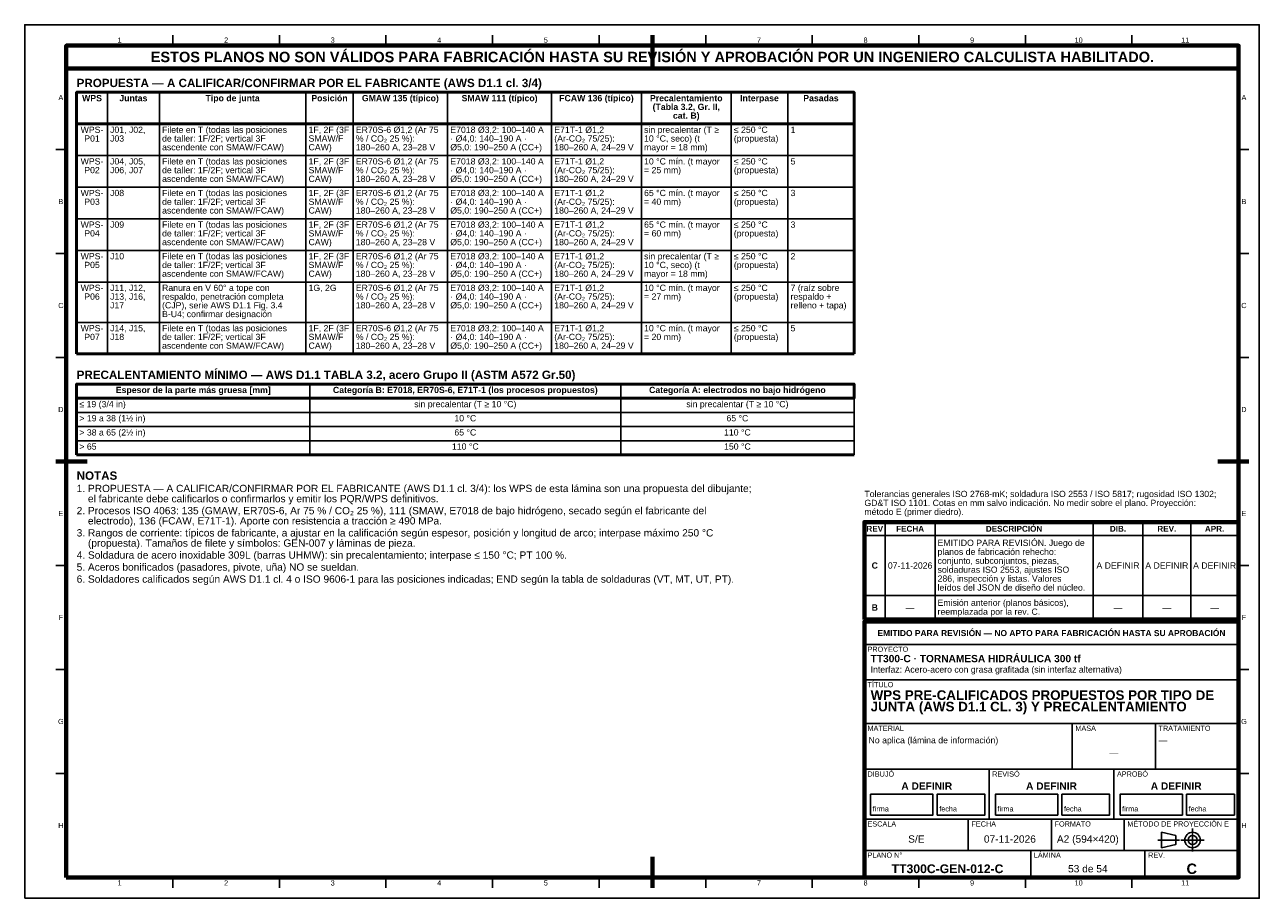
# Model space of a CAD drawing. Header units: millimetres. Extents: x 0 to 594, y 0 to 420.
import ezdxf
from ezdxf.enums import TextEntityAlignment as Align

# ---------------------------------------------------------------- set-up
doc = ezdxf.new("R2010")
doc.units = ezdxf.units.MM
doc.linetypes.add('EJE', pattern=[31, 20, -4, 3, -4])
for name, color, linetype, lineweight in [('EJE', 7, 'EJE', 25), ('FINA', 7, 'CONTINUOUS', 25), ('MARCO', 7, 'CONTINUOUS', 70), ('TXT', 7, 'CONTINUOUS', 25), ('VIS', 7, 'CONTINUOUS', 50)]:
    doc.layers.add(name, color=color, linetype=linetype, lineweight=lineweight)
doc.styles.add('STD', font='LiberationSans-Regular.ttf')
doc.styles.add('STDB', font='LiberationSans-Bold.ttf')

msp = doc.modelspace()

# ---------------------------------------------------------------- linework, layer by layer
at = {"layer": 'EJE'}
for p, q in [((561.88, 22.42), (561.88, 33.58)), ((545.14, 28), (555.68, 28)), ((556.3, 28), (567.46, 28))]:
    msp.add_line(p, q, dxfattribs=at)
at = {"layer": 'FINA'}
for p, q in [((71.27, 410), (71.27, 415)), ((122.55, 410), (122.55, 415)), ((173.82, 410), (173.82, 415)), ((225.09, 410), (225.09, 415)), ((276.36, 410), (276.36, 415)), ((327.64, 410), (327.64, 415)), ((378.91, 410), (378.91, 415)), ((430.18, 410), (430.18, 415)), ((481.45, 410), (481.45, 415)), ((532.73, 410), (532.73, 415)), ((39.78, 387.5), (39.78, 261.7)), ((64.79, 387.5), (64.79, 261.7)), ((135.27, 387.5), (135.27, 261.7)), ((158, 387.5), (158, 261.7)), ((203.47, 387.5), (203.47, 261.7)), ((253.49, 387.5), (253.49, 261.7)), ((296.69, 387.5), (296.69, 261.7)), ((339.89, 387.5), (339.89, 261.7)), ((367.17, 387.5), (367.17, 261.7)), ((25, 372.3), (399, 372.3)), ((20, 360), (15, 360)), ((25, 357.1), (399, 357.1)), ((584, 360), (589, 360)), ((25, 341.9), (399, 341.9)), ((25, 326.7), (399, 326.7)), ((20, 310), (15, 310)), ((25, 311.5), (399, 311.5)), ((584, 310), (589, 310)), ((25, 296.3), (399, 296.3)), ((25, 276.9), (399, 276.9)), ((20, 260), (15, 260)), ((584, 260), (589, 260)), ((137.2, 247.2), (137.2, 213.2)), ((286.8, 247.2), (286.8, 213.2)), ((399, 247.2), (399, 213.2)), ((25, 240.4), (399, 240.4)), ((25, 233.6), (399, 233.6)), ((25, 226.8), (399, 226.8)), ((25, 220), (399, 220)), ((20, 210), (15, 210)), ((584, 210), (589, 210)), ((414, 134), (414, 180.9)), ((438, 134), (438, 180.9)), ((514, 134), (514, 180.9)), ((538, 134), (538, 180.9)), ((561, 134), (561, 180.9)), ((404, 174.4), (584, 174.4)), ((20, 160), (15, 160)), ((584, 160), (589, 160)), ((404, 145.6), (584, 145.6)), ((404, 134), (584, 134)), ((404, 133), (584, 133)), ((404, 122), (584, 122)), ((20, 110), (15, 110)), ((584, 110), (589, 110)), ((404, 105), (584, 105)), ((404, 84), (584, 84)), ((504, 62), (504, 84)), ((544, 62), (544, 84)), ((20, 60), (15, 60)), ((404, 62), (584, 62)), ((464, 38), (464, 62)), ((524, 38), (524, 62)), ((584, 60), (589, 60)), ((404, 38), (584, 38)), ((454, 23), (454, 38)), ((494, 23), (494, 38)), ((529, 23), (529, 38)), ((404, 23), (584, 23)), ((484, 10), (484, 23)), ((539, 10), (539, 23)), ((71.27, 10), (71.27, 5)), ((122.55, 10), (122.55, 5)), ((173.82, 10), (173.82, 5)), ((225.09, 10), (225.09, 5)), ((276.36, 10), (276.36, 5)), ((327.64, 10), (327.64, 5)), ((378.91, 10), (378.91, 5)), ((430.18, 10), (430.18, 5)), ((481.45, 10), (481.45, 5)), ((532.73, 10), (532.73, 5))]:
    msp.add_line(p, q, dxfattribs=at)
for points in [[(0, 0), (594, 0), (594, 420), (0, 420)], [(407, 40), (437, 40), (437, 50), (407, 50)], [(439, 40), (462, 40), (462, 50), (439, 50)], [(467, 40), (497, 40), (497, 50), (467, 50)], [(499, 40), (522, 40), (522, 50), (499, 50)], [(527, 40), (557, 40), (557, 50), (527, 50)], [(559, 40), (582, 40), (582, 50), (559, 50)], [(547, 24.28), (553.82, 25.83), (553.82, 30.17), (547, 31.72)]]:
    msp.add_lwpolyline(points, close=True, dxfattribs=at)
for radius in [3.72, 2.17]:
    msp.add_circle((561.88, 28), radius, dxfattribs=at)
at = {"layer": 'MARCO'}
for p, q in [((302, 415), (302, 400)), ((15, 210), (30, 210)), ((589, 210), (574, 210)), ((302, 5), (302, 20))]:
    msp.add_line(p, q, dxfattribs=at)
for points in [[(20, 10), (584, 10), (584, 410), (20, 410)], [(20, 399), (584, 399), (584, 410), (20, 410)], [(404, 134), (584, 134), (584, 180.9), (404, 180.9)], [(404, 10), (584, 10), (584, 133), (404, 133)]]:
    msp.add_lwpolyline(points, close=True, dxfattribs=at)
at = {"layer": 'VIS'}
for p, q in [((25, 387.5), (25, 261.7)), ((399, 387.5), (399, 261.7)), ((25, 261.7), (399, 261.7)), ((25, 247.2), (25, 213.2)), ((25, 213.2), (399, 213.2))]:
    msp.add_line(p, q, dxfattribs=at)
for points in [[(25, 372.3), (399, 372.3), (399, 387.5), (25, 387.5)], [(25, 240.4), (399, 240.4), (399, 247.2), (25, 247.2)]]:
    msp.add_lwpolyline(points, close=True, dxfattribs=at)

# ---------------------------------------------------------------- texts
at = {"layer": 'TXT'}
for s, height, style, p in [('1', 2.5, 'STD', (45.64, 412.6)), ('2', 2.5, 'STD', (96.91, 412.6)), ('3', 2.5, 'STD', (148.18, 412.6)), ('4', 2.5, 'STD', (199.45, 412.6)), ('5', 2.5, 'STD', (250.73, 412.6)), ('6', 2.5, 'STD', (302, 412.6)), ('7', 2.5, 'STD', (353.27, 412.6)), ('8', 2.5, 'STD', (404.55, 412.6)), ('9', 2.5, 'STD', (455.82, 412.6)), ('10', 2.5, 'STD', (507.09, 412.6)), ('11', 2.5, 'STD', (558.36, 412.6)), ('ESTOS PLANOS NO SON VÁLIDOS PARA FABRICACIÓN HASTA SU REVISIÓN Y APROBACIÓN POR UN INGENIERO CALCULISTA HABILITADO.', 5, 'STDB', (302, 404.5)), ('A', 2.5, 'STD', (17.4, 385)), ('WPS', 3, 'STDB', (32.39, 384.7)), ('Juntas', 3, 'STDB', (52.28, 384.7)), ('Tipo de junta', 3, 'STDB', (100.03, 384.7)), ('Posición', 3, 'STDB', (146.64, 384.7)), ('GMAW 135 (típico)', 3, 'STDB', (180.74, 384.7)), ('SMAW 111 (típico)', 3, 'STDB', (228.48, 384.7)), ('FCAW 136 (típico)', 3, 'STDB', (275.09, 384.7)), ('Precalentamiento', 3, 'STDB', (318.29, 384.7)), ('Interpase', 3, 'STDB', (353.53, 384.7)), ('Pasadas', 3, 'STDB', (383.09, 384.7)), ('A', 2.5, 'STD', (586.6, 385)), ('(Tabla 3.2, Gr. II,', 3, 'STDB', (318.29, 380.5)), ('cat. B)', 3, 'STDB', (318.29, 376.3)), ('WPS-', 3, 'STD', (32.39, 369.5)), ('P01', 3, 'STD', (32.39, 365.3)), ('WPS-', 3, 'STD', (32.39, 354.3)), ('P02', 3, 'STD', (32.39, 350.1)), ('WPS-', 3, 'STD', (32.39, 339.1)), ('B', 2.5, 'STD', (17.4, 335)), ('P03', 3, 'STD', (32.39, 334.9)), ('B', 2.5, 'STD', (586.6, 335)), ('WPS-', 3, 'STD', (32.39, 323.9)), ('P04', 3, 'STD', (32.39, 319.7)), ('WPS-', 3, 'STD', (32.39, 308.7)), ('P05', 3, 'STD', (32.39, 304.5)), ('WPS-', 3, 'STD', (32.39, 293.5)), ('C', 2.5, 'STD', (17.4, 285)), ('P06', 3, 'STD', (32.39, 289.3)), ('C', 2.5, 'STD', (586.6, 285)), ('WPS-', 3, 'STD', (32.39, 274.1)), ('P07', 3, 'STD', (32.39, 269.9)), ('Espesor de la parte más gruesa [mm]', 3, 'STDB', (81.1, 244.4)), ('Categoría B: E7018, ER70S-6, E71T-1 (los procesos propuestos)', 3, 'STDB', (212, 244.4)), ('Categoría A: electrodos no bajo hidrógeno', 3, 'STDB', (342.9, 244.4)), ('sin precalentar (T ≥ 10 °C)', 3, 'STD', (212, 237.6)), ('sin precalentar (T ≥ 10 °C)', 3, 'STD', (342.9, 237.6)), ('D', 2.5, 'STD', (17.4, 235)), ('10 °C', 3, 'STD', (212, 230.8)), ('65 °C', 3, 'STD', (342.9, 230.8)), ('D', 2.5, 'STD', (586.6, 235)), ('65 °C', 3, 'STD', (212, 224)), ('110 °C', 3, 'STD', (342.9, 224)), ('110 °C', 3, 'STD', (212, 217.2)), ('150 °C', 3, 'STD', (342.9, 217.2)), ('E', 2.5, 'STD', (17.4, 185)), ('E', 2.5, 'STD', (586.6, 185)), ('REV', 2.8, 'STDB', (409, 177.65)), ('FECHA', 2.8, 'STDB', (426, 177.65)), ('DESCRIPCIÓN', 2.8, 'STDB', (476, 177.65)), ('DIB.', 2.8, 'STDB', (526, 177.65)), ('REV.', 2.8, 'STDB', (549.5, 177.65)), ('APR.', 2.8, 'STDB', (572.5, 177.65)), ('C', 3, 'STDB', (409, 160)), ('07-11-2026', 3, 'STD', (426, 160)), ('A DEFINIR', 3, 'STD', (526, 160)), ('A DEFINIR', 3, 'STD', (549.5, 160)), ('A DEFINIR', 3, 'STD', (572.5, 160)), ('B', 3, 'STDB', (409, 139.8)), ('—', 3, 'STD', (426, 139.8)), ('—', 3, 'STD', (526, 139.8)), ('—', 3, 'STD', (549.5, 139.8)), ('—', 3, 'STD', (572.5, 139.8)), ('F', 2.5, 'STD', (17.4, 135)), ('F', 2.5, 'STD', (586.6, 135)), ('EMITIDO PARA REVISIÓN — NO APTO PARA FABRICACIÓN HASTA SU APROBACIÓN', 2.9, 'STDB', (494, 127.5)), ('G', 2.5, 'STD', (17.4, 85)), ('G', 2.5, 'STD', (586.6, 85)), ('—', 3, 'STD', (524, 70)), ('A DEFINIR', 3.5, 'STDB', (434, 54)), ('A DEFINIR', 3.5, 'STDB', (494, 54)), ('A DEFINIR', 3.5, 'STDB', (554, 54)), ('H', 2.5, 'STD', (17.4, 35)), ('H', 2.5, 'STD', (586.6, 35)), ('S/E', 3.5, 'STD', (429, 28.5)), ('07-11-2026', 3.5, 'STD', (474, 28.5)), ('A2 (594×420)', 3.5, 'STD', (511.5, 28.5)), ('TT300C-GEN-012-C', 4.2, 'STDB', (444, 14.2)), ('53 de 54', 3.5, 'STD', (511.5, 14.2)), ('C', 5, 'STDB', (561.5, 14.2)), ('1', 2.5, 'STD', (45.64, 7.4)), ('2', 2.5, 'STD', (96.91, 7.4)), ('3', 2.5, 'STD', (148.18, 7.4)), ('4', 2.5, 'STD', (199.45, 7.4)), ('5', 2.5, 'STD', (250.73, 7.4)), ('6', 2.5, 'STD', (302, 7.4)), ('7', 2.5, 'STD', (353.27, 7.4)), ('8', 2.5, 'STD', (404.55, 7.4)), ('9', 2.5, 'STD', (455.82, 7.4)), ('10', 2.5, 'STD', (507.09, 7.4)), ('11', 2.5, 'STD', (558.36, 7.4))]:
    msp.add_text(s, height=height, dxfattribs=dict(at, style=style)).set_placement(p, align=Align.MIDDLE_CENTER)
for s, height, style, p in [('PROPUESTA — A CALIFICAR/CONFIRMAR POR EL FABRICANTE (AWS D1.1 cl. 3/4)', 4, 'STDB', (25, 394)), ('PRECALENTAMIENTO MÍNIMO — AWS D1.1 TABLA 3.2, acero Grupo II (ASTM A572 Gr.50)', 4, 'STDB', (25, 253.7)), ('NOTAS', 4, 'STDB', (25, 205.2)), ('1. PROPUESTA — A CALIFICAR/CONFIRMAR POR EL FABRICANTE (AWS D1.1 cl. 3/4): los WPS de esta lámina son una propuesta del dibujante;', 3.5, 'STD', (25, 198.8)), ('    el fabricante debe calificarlos o confirmarlos y emitir los PQR/WPS definitivos.', 3.5, 'STD', (25, 193.9)), ('2. Procesos ISO 4063: 135 (GMAW, ER70S-6, Ar 75 % / CO₂ 25 %), 111 (SMAW, E7018 de bajo hidrógeno, secado según el fabricante del', 3.5, 'STD', (25, 188.13)), ('    electrodo), 136 (FCAW, E71T-1). Aporte con resistencia a tracción ≥ 490 MPa.', 3.5, 'STD', (25, 183.23)), ('3. Rangos de corriente: típicos de fabricante, a ajustar en la calificación según espesor, posición y longitud de arco; interpase máximo 250 °C', 3.5, 'STD', (25, 177.45)), ('    (propuesta). Tamaños de filete y símbolos: GEN-007 y láminas de pieza.', 3.5, 'STD', (25, 172.55)), ('EMITIDO PARA REVISIÓN. Juego de', 3, 'STD', (439.2, 172.4)), ('4. Soldadura de acero inoxidable 309L (barras UHMW): sin precalentamiento; interpase ≤ 150 °C; PT 100 %.', 3.5, 'STD', (25, 166.78)), ('planos de fabricación rehecho:', 3, 'STD', (439.2, 168.1)), ('5. Aceros bonificados (pasadores, pivote, uña) NO se sueldan.', 3.5, 'STD', (25, 161)), ('conjunto, subconjuntos, piezas,', 3, 'STD', (439.2, 163.8)), ('6. Soldadores calificados según AWS D1.1 cl. 4 o ISO 9606-1 para las posiciones indicadas; END según la tabla de soldaduras (VT, MT, UT, PT).', 3.5, 'STD', (25, 155.22)), ('soldaduras ISO 2553, ajustes ISO', 3, 'STD', (439.2, 159.5)), ('286, inspección y listas. Valores', 3, 'STD', (439.2, 155.2)), ('leídos del JSON de diseño del núcleo.', 3, 'STD', (439.2, 150.9)), ('Emisión anterior (planos básicos),', 3, 'STD', (439.2, 143.6)), ('reemplazada por la rev. C.', 3, 'STD', (439.2, 139.3)), ('PROYECTO', 2.5, 'STD', (405.5, 121)), ('TT300-C · TORNAMESA HIDRÁULICA 300 tf', 3.5, 'STDB', (407, 117)), ('Interfaz: Acero-acero con grasa grafitada (sin interfaz alternativa)', 3, 'STD', (407, 111.5)), ('TÍTULO', 2.5, 'STD', (405.5, 104)), ('WPS PRE-CALIFICADOS PROPUESTOS POR TIPO DE', 4.6, 'STDB', (407, 100)), ('JUNTA (AWS D1.1 CL. 3) Y PRECALENTAMIENTO', 4.6, 'STDB', (407, 94.48)), ('MATERIAL', 2.5, 'STD', (405.5, 83)), ('No aplica (lámina de información)', 3, 'STD', (406, 77.5)), ('MASA', 2.5, 'STD', (505.5, 83)), ('TRATAMIENTO', 2.5, 'STD', (545.5, 83)), ('—', 3, 'STD', (545.5, 77.5)), ('DIBUJÓ', 2.5, 'STD', (405.5, 61)), ('REVISÓ', 2.5, 'STD', (465.5, 61)), ('APROBÓ', 2.5, 'STD', (525.5, 61)), ('ESCALA', 2.5, 'STD', (405.5, 37)), ('FECHA', 2.5, 'STD', (455.5, 37)), ('FORMATO', 2.5, 'STD', (495.5, 37)), ('MÉTODO DE PROYECCIÓN E', 2.5, 'STD', (530.5, 37)), ('PLANO N°', 2.5, 'STD', (405.5, 22)), ('LÁMINA', 2.5, 'STD', (485.5, 22)), ('REV.', 2.5, 'STD', (540.5, 22))]:
    msp.add_text(s, height=height, dxfattribs=dict(at, style=style)).set_placement(p, align=Align.TOP_LEFT)
at = {"layer": 'TXT', "style": 'STD'}
for s, p in [('J01, J02,', (41.08, 369.5)), ('Filete en T (todas las posiciones', (66.09, 369.5)), ('1F, 2F (3F', (136.57, 369.5)), ('ER70S-6 Ø1,2 (Ar 75', (159.3, 369.5)), ('E7018 Ø3,2: 100–140 A', (204.77, 369.5)), ('E71T-1 Ø1,2', (254.79, 369.5)), ('sin precalentar (T ≥', (297.99, 369.5)), ('≤ 250 °C', (341.19, 369.5)), ('1', (368.47, 369.5)), ('J03', (41.08, 365.3)), ('de taller: 1F/2F; vertical 3F', (66.09, 365.3)), ('ascendente con SMAW/FCAW)', (66.09, 361.1)), ('SMAW/F', (136.57, 365.3)), ('CAW)', (136.57, 361.1)), ('% / CO₂ 25 %):', (159.3, 365.3)), ('180–260 A, 23–28 V', (159.3, 361.1)), ('Ø5,0: 190–250 A (CC+)', (204.77, 361.1)), ('· Ø4,0: 140–190 A ·', (204.77, 365.3)), ('180–260 A, 24–29 V', (254.79, 361.1)), ('(Ar-CO₂ 75/25):', (254.79, 365.3)), ('10 °C, seco) (t', (297.99, 365.3)), ('mayor = 18 mm)', (297.99, 361.1)), ('(propuesta)', (341.19, 365.3)), ('J04, J05,', (41.08, 354.3)), ('J06, J07', (41.08, 350.1)), ('de taller: 1F/2F; vertical 3F', (66.09, 350.1)), ('Filete en T (todas las posiciones', (66.09, 354.3)), ('SMAW/F', (136.57, 350.1)), ('1F, 2F (3F', (136.57, 354.3)), ('% / CO₂ 25 %):', (159.3, 350.1)), ('ER70S-6 Ø1,2 (Ar 75', (159.3, 354.3)), ('E7018 Ø3,2: 100–140 A', (204.77, 354.3)), ('· Ø4,0: 140–190 A ·', (204.77, 350.1)), ('(Ar-CO₂ 75/25):', (254.79, 350.1)), ('E71T-1 Ø1,2', (254.79, 354.3)), ('= 25 mm)', (297.99, 350.1)), ('10 °C mín. (t mayor', (297.99, 354.3)), ('(propuesta)', (341.19, 350.1)), ('≤ 250 °C', (341.19, 354.3)), ('5', (368.47, 354.3)), ('ascendente con SMAW/FCAW)', (66.09, 345.9)), ('CAW)', (136.57, 345.9)), ('180–260 A, 23–28 V', (159.3, 345.9)), ('Ø5,0: 190–250 A (CC+)', (204.77, 345.9)), ('180–260 A, 24–29 V', (254.79, 345.9)), ('J08', (41.08, 339.1)), ('Filete en T (todas las posiciones', (66.09, 339.1)), ('1F, 2F (3F', (136.57, 339.1)), ('ER70S-6 Ø1,2 (Ar 75', (159.3, 339.1)), ('E7018 Ø3,2: 100–140 A', (204.77, 339.1)), ('E71T-1 Ø1,2', (254.79, 339.1)), ('65 °C mín. (t mayor', (297.99, 339.1)), ('≤ 250 °C', (341.19, 339.1)), ('3', (368.47, 339.1)), ('de taller: 1F/2F; vertical 3F', (66.09, 334.9)), ('SMAW/F', (136.57, 334.9)), ('% / CO₂ 25 %):', (159.3, 334.9)), ('· Ø4,0: 140–190 A ·', (204.77, 334.9)), ('(Ar-CO₂ 75/25):', (254.79, 334.9)), ('= 40 mm)', (297.99, 334.9)), ('(propuesta)', (341.19, 334.9)), ('ascendente con SMAW/FCAW)', (66.09, 330.7)), ('CAW)', (136.57, 330.7)), ('180–260 A, 23–28 V', (159.3, 330.7)), ('Ø5,0: 190–250 A (CC+)', (204.77, 330.7)), ('180–260 A, 24–29 V', (254.79, 330.7)), ('J09', (41.08, 323.9)), ('de taller: 1F/2F; vertical 3F', (66.09, 319.7)), ('Filete en T (todas las posiciones', (66.09, 323.9)), ('SMAW/F', (136.57, 319.7)), ('1F, 2F (3F', (136.57, 323.9)), ('% / CO₂ 25 %):', (159.3, 319.7)), ('ER70S-6 Ø1,2 (Ar 75', (159.3, 323.9)), ('E7018 Ø3,2: 100–140 A', (204.77, 323.9)), ('· Ø4,0: 140–190 A ·', (204.77, 319.7)), ('(Ar-CO₂ 75/25):', (254.79, 319.7)), ('E71T-1 Ø1,2', (254.79, 323.9)), ('= 60 mm)', (297.99, 319.7)), ('65 °C mín. (t mayor', (297.99, 323.9)), ('(propuesta)', (341.19, 319.7)), ('≤ 250 °C', (341.19, 323.9)), ('3', (368.47, 323.9)), ('ascendente con SMAW/FCAW)', (66.09, 315.5)), ('CAW)', (136.57, 315.5)), ('180–260 A, 23–28 V', (159.3, 315.5)), ('Ø5,0: 190–250 A (CC+)', (204.77, 315.5)), ('180–260 A, 24–29 V', (254.79, 315.5)), ('J10', (41.08, 308.7)), ('Filete en T (todas las posiciones', (66.09, 308.7)), ('1F, 2F (3F', (136.57, 308.7)), ('ER70S-6 Ø1,2 (Ar 75', (159.3, 308.7)), ('E7018 Ø3,2: 100–140 A', (204.77, 308.7)), ('E71T-1 Ø1,2', (254.79, 308.7)), ('sin precalentar (T ≥', (297.99, 308.7)), ('≤ 250 °C', (341.19, 308.7)), ('2', (368.47, 308.7)), ('de taller: 1F/2F; vertical 3F', (66.09, 304.5)), ('SMAW/F', (136.57, 304.5)), ('% / CO₂ 25 %):', (159.3, 304.5)), ('· Ø4,0: 140–190 A ·', (204.77, 304.5)), ('(Ar-CO₂ 75/25):', (254.79, 304.5)), ('10 °C, seco) (t', (297.99, 304.5)), ('(propuesta)', (341.19, 304.5)), ('ascendente con SMAW/FCAW)', (66.09, 300.3)), ('CAW)', (136.57, 300.3)), ('180–260 A, 23–28 V', (159.3, 300.3)), ('Ø5,0: 190–250 A (CC+)', (204.77, 300.3)), ('180–260 A, 24–29 V', (254.79, 300.3)), ('mayor = 18 mm)', (297.99, 300.3)), ('J11, J12,', (41.08, 293.5)), ('respaldo, penetración completa', (66.09, 289.3)), ('Ranura en V 60° a tope con', (66.09, 293.5)), ('1G, 2G', (136.57, 293.5)), ('% / CO₂ 25 %):', (159.3, 289.3)), ('ER70S-6 Ø1,2 (Ar 75', (159.3, 293.5)), ('E7018 Ø3,2: 100–140 A', (204.77, 293.5)), ('(Ar-CO₂ 75/25):', (254.79, 289.3)), ('E71T-1 Ø1,2', (254.79, 293.5)), ('= 27 mm)', (297.99, 289.3)), ('10 °C mín. (t mayor', (297.99, 293.5)), ('(propuesta)', (341.19, 289.3)), ('≤ 250 °C', (341.19, 293.5)), ('7 (raíz sobre', (368.47, 293.5)), ('J13, J16,', (41.08, 289.3)), ('J17', (41.08, 285.1)), ('(CJP), serie AWS D1.1 Fig. 3.4', (66.09, 285.1)), ('180–260 A, 23–28 V', (159.3, 285.1)), ('Ø5,0: 190–250 A (CC+)', (204.77, 285.1)), ('· Ø4,0: 140–190 A ·', (204.77, 289.3)), ('180–260 A, 24–29 V', (254.79, 285.1)), ('respaldo +', (368.47, 289.3)), ('relleno + tapa)', (368.47, 285.1)), ('B-U4; confirmar designación', (66.09, 280.9)), ('J14, J15,', (41.08, 274.1)), ('Filete en T (todas las posiciones', (66.09, 274.1)), ('1F, 2F (3F', (136.57, 274.1)), ('ER70S-6 Ø1,2 (Ar 75', (159.3, 274.1)), ('E7018 Ø3,2: 100–140 A', (204.77, 274.1)), ('E71T-1 Ø1,2', (254.79, 274.1)), ('10 °C mín. (t mayor', (297.99, 274.1)), ('≤ 250 °C', (341.19, 274.1)), ('5', (368.47, 274.1)), ('J18', (41.08, 269.9)), ('de taller: 1F/2F; vertical 3F', (66.09, 269.9)), ('ascendente con SMAW/FCAW)', (66.09, 265.7)), ('SMAW/F', (136.57, 269.9)), ('CAW)', (136.57, 265.7)), ('% / CO₂ 25 %):', (159.3, 269.9)), ('Ø5,0: 190–250 A (CC+)', (204.77, 265.7)), ('· Ø4,0: 140–190 A ·', (204.77, 269.9)), ('(Ar-CO₂ 75/25):', (254.79, 269.9)), ('= 20 mm)', (297.99, 269.9)), ('(propuesta)', (341.19, 269.9)), ('180–260 A, 23–28 V', (159.3, 265.7)), ('180–260 A, 24–29 V', (254.79, 265.7)), ('≤ 19 (3/4 in)', (26.3, 237.6)), ('> 19 a 38 (1½ in)', (26.3, 230.8)), ('> 38 a 65 (2½ in)', (26.3, 224)), ('> 65', (26.3, 217.2))]:
    msp.add_text(s, height=3, dxfattribs=at).set_placement(p, align=Align.MIDDLE_LEFT)
for s, height, p in [('Tolerancias generales ISO 2768-mK; soldadura ISO 2553 / ISO 5817; rugosidad ISO 1302;', 3, (404, 192)), ('GD&T ISO 1101. Cotas en mm salvo indicación. No medir sobre el plano. Proyección:', 3, (404, 187.7)), ('método E (primer diedro).', 3, (404, 183.4)), ('firma', 2.5, (408, 41)), ('fecha', 2.5, (440, 41)), ('firma', 2.5, (468, 41)), ('fecha', 2.5, (500, 41)), ('firma', 2.5, (528, 41)), ('fecha', 2.5, (560, 41))]:
    msp.add_text(s, height=height, dxfattribs=at).set_placement(p, align=Align.BOTTOM_LEFT)

doc.saveas('drawing.dxf')
